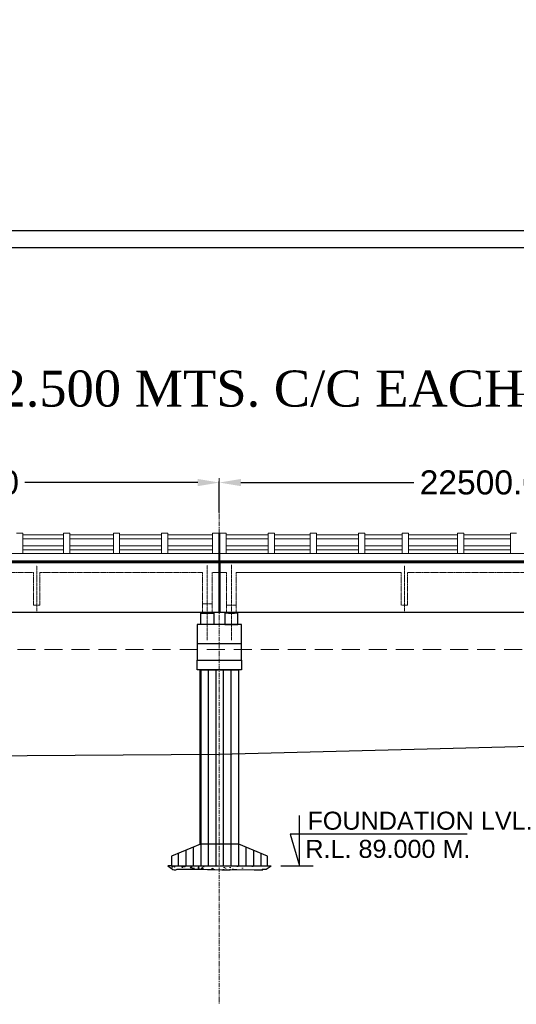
# Model space of a CAD drawing. Header units: inches. Extents: x 4599583 to 28059683, y 2538860 to 28133222513.
# Tile 25 of 89: x 4797878 to 4818542, y 28133013512 to 28133054486. Entities that reach past the tile are written whole.
import ezdxf

# ---------------------------------------------------------------- set-up
doc = ezdxf.new("R2010")
doc.units = ezdxf.units.IN
doc.header["$MEASUREMENT"] = 0
for name, pattern in [('CENTER', [2, 1.25, -0.25, 0.25, -0.25]), ('DASHED2', [0.375, 0.25, -0.125]), ('HIDDEN', [0.375, 0.25, -0.125])]:
    doc.linetypes.add(name, pattern=pattern)
for name, color, linetype in [('3', 201, 'Continuous'), ('CENTER', 3, 'CENTER'), ('CHAINAGE', 7, 'Continuous'), ('CHNGE', 31, 'Continuous'), ('DRG', 210, 'Continuous'), ('text', 7, 'Continuous')]:
    doc.layers.add(name, color=color, linetype=linetype)
for name, color, linetype, lineweight in [('CEN', 3, 'CENTER', 13), ('GL', 5, 'Continuous', 30), ('HATCH', 6, 'Continuous', 9), ('PITCH', 8, 'Continuous', 5), ('STR', 7, 'Continuous', 25), ('SYM', 8, 'Continuous', 5)]:
    doc.layers.add(name, color=color, linetype=linetype, lineweight=lineweight)
doc.layers.add('dim', color=7, linetype='Continuous', plot=False)
doc.styles.add('L', font='arial.ttf')
doc.styles.add('ROMANS', font='arial.ttf')
doc.dimstyles.new('Standard$0', dxfattribs={"dimtxt": 60, "dimasz": 60, "dimexe": 60, "dimexo": 60, "dimgap": 25, "dimtad": 0, "dimtih": 1, "dimtoh": 1, "dimlfac": -0.001, "dimzin": 0, "dimdsep": 46, "dimtxsty": 'ROMANS', "dimcen": 30, "dimclrd": 256, "dimclre": 256, "dimclrt": 4, "dimadec": 0, "dimazin": 0, "dimtfac": 1, "dimtix": 1, "dimtofl": 0, "dimtmove": 0, "dimatfit": 0, "dimfxl": 1, "dimtolj": 1, "dimtzin": 0, "dimlwd": -1, "dimlwe": -1, "dimarcsym": 0})
pattern_1 = [(90, (-1021760.13, 28133963954.07), (-312.5, 6e-14), [])]

# ---------------------------------------------------------------- blocks, each defined once
blk = doc.blocks.new('*D64')
at = {"layer": 'Defpoints', "color": 0, "transparency": 16777216}
for p in [(4896184, 28133038893), (4626184, 28133036143), (4896184, 28133036143)]:
    blk.add_point(p, dxfattribs=at)
at = {"layer": 'DRG', "color": 4, "lineweight": -2, "transparency": 16777216}
for p, q in [((4626184, 28133036193), (4626184, 28133038943)), ((4627134, 28133038893), (4703863, 28133038893)), ((4895234, 28133038893), (4818506, 28133038893)), ((4896184, 28133036193), (4896184, 28133038943))]:
    blk.add_line(p, q, dxfattribs=at)
at = {"layer": 'DRG', "color": 4, "transparency": 16777216}
for points in [[(4627134, 28133039051), (4627134, 28133038734), (4626184, 28133038893)], [(4895234, 28133039051), (4895234, 28133038734), (4896184, 28133038893)]]:
    blk.add_solid(points, dxfattribs=at)
at = {"layer": 'DRG', "color": 6, "transparency": 16777216, "insert": (4761184, 28133038893), "char_height": 1050, "attachment_point": 5, "style": 'ROMANS'}
blk.add_mtext('\\A1;{\\fTimes New Roman|b0|i0|c0|p18;\\H1.4286x;TOTAL LENGTH OF BRIDGE BETWEEN FACE OF DIRT WALLS 270.000 MTS. (12 SPANS @ 22.500 MTS. C/C EACH)}', dxfattribs=at)
blk = doc.blocks.new('*D67')
at = {"layer": 'Defpoints', "color": 0, "transparency": 16777216}
for p in [(4806184, 28133035224), (4783684, 28133033928), (4806184, 28133033928)]:
    blk.add_point(p, dxfattribs=at)
at = {"layer": 'DRG', "color": 4, "lineweight": -2, "transparency": 16777216}
for p, q in [((4783684, 28133033978), (4783684, 28133035274)), ((4784584, 28133035224), (4791775, 28133035224)), ((4805284, 28133035224), (4798094, 28133035224)), ((4806184, 28133033978), (4806184, 28133035274))]:
    blk.add_line(p, q, dxfattribs=at)
at = {"layer": 'DRG', "color": 4, "transparency": 16777216}
for points in [[(4784584, 28133035374), (4784584, 28133035074), (4783684, 28133035224)], [(4805284, 28133035374), (4805284, 28133035074), (4806184, 28133035224)]]:
    blk.add_solid(points, dxfattribs=at)
at = {"layer": 'DRG', "color": 6, "transparency": 16777216, "insert": (4794934, 28133035224), "char_height": 1000, "attachment_point": 5, "style": 'ROMANS'}
blk.add_mtext('\\A1;22500.00', dxfattribs=at)
blk = doc.blocks.new('*D68')
at = {"layer": 'Defpoints', "color": 0, "transparency": 16777216}
for p in [(4828684, 28133035224), (4806184, 28133033928), (4828684, 28133033928)]:
    blk.add_point(p, dxfattribs=at)
at = {"layer": 'DRG', "color": 4, "lineweight": -2, "transparency": 16777216}
for p, q in [((4806184, 28133033978), (4806184, 28133035274)), ((4807084, 28133035224), (4814275, 28133035224)), ((4827784, 28133035224), (4820594, 28133035224)), ((4828684, 28133033978), (4828684, 28133035274))]:
    blk.add_line(p, q, dxfattribs=at)
at = {"layer": 'DRG', "color": 4, "transparency": 16777216}
for points in [[(4807084, 28133035374), (4807084, 28133035074), (4806184, 28133035224)], [(4827784, 28133035374), (4827784, 28133035074), (4828684, 28133035224)]]:
    blk.add_solid(points, dxfattribs=at)
at = {"layer": 'DRG', "color": 6, "transparency": 16777216, "insert": (4817434, 28133035224), "char_height": 1000, "attachment_point": 5, "style": 'ROMANS'}
blk.add_mtext('\\A1;22500.00', dxfattribs=at)

msp = doc.modelspace()

# ---------------------------------------------------------------- hatches: boundary and pattern name
at = {"layer": 'CHNGE', "linetype": 'Continuous'}
h = msp.add_hatch(dxfattribs=at)
h.set_pattern_fill('ANSI31', color=8, scale=2500, angle=45, style=0)
h.set_pattern_definition(pattern_1)
h.paths.add_polyline_path([(4806984.369, 28133026079.188), (4806194.369, 28133026157.714), (4806194.369, 28133020172.507), (4806984.369, 28133020172.507)])
h.paths.add_polyline_path([(4806174.369, 28133026159.702), (4805384.369, 28133026238.228), (4805384.369, 28133020172.507), (4806174.369, 28133020172.507)])
h.paths.add_polyline_path([(4806174.369, 28133027429.964), (4805384.369, 28133027429.964), (4805384.369, 28133026238.228), (4806174.369, 28133026159.702)])
h.paths.add_polyline_path([(4806984.369, 28133027429.964), (4806194.369, 28133027429.964), (4806194.369, 28133026157.714), (4806984.369, 28133026079.188)])
h = msp.add_hatch(dxfattribs=at)
h.set_pattern_fill('ANSI31', color=8, scale=2500, angle=45, style=0)
h.set_pattern_definition(pattern_1)
h.paths.add_polyline_path([(4806184.369, 28133020172.507), (4805394.37, 28133020172.507), (4804194.371, 28133019672.507), (4804194.371, 28133019272.508), (4806184.369, 28133019272.508)])
h.paths.add_polyline_path([(4808194.367, 28133019672.507), (4806994.368, 28133020172.507), (4806184.369, 28133020172.507), (4806184.369, 28133019272.508), (4808194.367, 28133019272.508)])
at = {"layer": 'HATCH', "ltscale": 200}
h = msp.add_hatch(dxfattribs=at)
h.set_pattern_fill('AR-CONC', color=256, scale=79.99992, style=0)
h.set_pattern_definition([(50, (4362160.63, 28133214840), (573.80757, -50.20166), [59.99994, -659.99934]), (355, (4362160.63, 28133214840), (-111.00096, 601.7531), [47.99995, -527.9995]), (100.4514, (4362208.45, 28133214835.8), (462.80704, 551.5511), [50.9921, -560.9131]), (46.1842, (4362160.6, 28133215000), (853.792, -132.4151), [89.9999, -989.999]), (96.6356, (4362231.8, 28133214988.95), (747.7294, 779.2935), [76.4882, -841.3696]), (351.1842, (4362160.6, 28133215000), (747.7288, 779.2941), [72, -791.9992]), (21, (4362240.63, 28133214960), (477.52516, -322.0948), [59.99994, -659.99934]), (326, (4362240.63, 28133214960), (194.6521, 580.11946), [47.99995, -527.9995]), (71.4514, (4362280.4, 28133214933.15), (672.1774, 258.02414), [50.9921, -560.9131]), (37.5, (4362160.63, 28133214839.99), (9.727875, 266.31482), [0, -521.59948, 0, -535.99946, 0, -529.99947]), (7.5, (4362160.63, 28133214840), (210.45542, 315.52905), [0, -305.5997, 0, -509.5995, 0, -201.9998]), (327.5, (4361982.23, 28133214839.99), (427.05752, -18.04388), [0, -199.9998, 0, -623.99938, 0, -827.99917]), (317.5, (4361902.23, 28133214840), (466.54847, 80.0839), [0, -259.99974, 0, -414.3996, 0, -587.9994])])
h.paths.add_polyline_path([(4808194.367, 28133019272.508), (4806194.369, 28133019272.508), (4806194.369, 28133019116.183), (4806291.653, 28133019113.868), (4806631.423, 28133019113.868), (4806760.248, 28133019120.797), (4806912.797, 28133019127.725), (4807632.875, 28133019106.94), (4807990.897, 28133019106.94), (4807960.887, 28133019120.797), (4807999.481, 28133019135.152), (4808082.183, 28133019136.249), (4808128.067, 28133019139.071)])
h.paths.add_polyline_path([(4806194.369, 28133019272.508), (4804194.371, 28133019272.508), (4804231.554, 28133019137.891), (4804241.835, 28133019120.797), (4804309.006, 28133019113.868), (4804376.178, 28133019113.868), (4804435.861, 28133019141.581), (4805531.826, 28133019141.581), (4805698.244, 28133019120.797), (4806000.421, 28133019120.797), (4806194.369, 28133019116.183)])
at = {"layer": 'PITCH'}
h = msp.add_hatch(dxfattribs=at)
h.set_pattern_fill('ANGLE', color=256, scale=100, style=0)
h.set_pattern_definition([(360, (4678370.005, 28132776660.556), (2e-14, 27.5), [20, -7.5]), (90, (4678370.005, 28132776660.556), (-27.5, 2e-14), [20, -7.5])])
h.paths.add_polyline_path([(4805559.369, 28133029822.508), (4805809.369, 28133029822.508), (4805809.369, 28133029783.508), (4805559.369, 28133029783.508)])
h = msp.add_hatch(dxfattribs=at)
h.set_pattern_fill('ANGLE', color=256, scale=100, style=0)
h.set_pattern_definition([(180, (4933998.733, 28132776660.556), (2e-14, 27.5), [20, -7.5]), (90, (4933998.733, 28132776660.556), (27.5, -2e-14), [20, -7.5])])
h.paths.add_polyline_path([(4806809.369, 28133029822.508), (4806559.369, 28133029822.508), (4806559.369, 28133029783.508), (4806809.369, 28133029783.508)])

# ---------------------------------------------------------------- linework, layer by layer
at = {"color": 7, "ltscale": 0.9}
for p, q in [((4806164.369, 28133031972.508), (4806164.369, 28133029822.508)), ((4806204.369, 28133031972.508), (4806204.369, 28133029822.508))]:
    msp.add_line(p, q, dxfattribs=at)
at = {"color": 7, "lineweight": 25, "ltscale": 0.5}
msp.add_line((4806204.369, 28133031897.508), (4806204.369, 28133029822.508), dxfattribs=at)
for points in [[(4805409.369, 28133029783.508), (4805959.369, 28133029783.508), (4805959.369, 28133029322.508), (4805409.369, 28133029322.508)], [(4805559.369, 28133029822.508), (4805809.369, 28133029822.508), (4805809.369, 28133029783.508), (4805559.369, 28133029783.508)], [(4806959.369, 28133029783.508), (4806409.369, 28133029783.508), (4806409.369, 28133029322.508), (4806959.369, 28133029322.508)], [(4806809.369, 28133029822.508), (4806559.369, 28133029822.508), (4806559.369, 28133029783.508), (4806809.369, 28133029783.508)]]:
    msp.add_lwpolyline(points, close=True, dxfattribs=at)
at = {"layer": '3', "color": 87, "linetype": 'HIDDEN', "lineweight": 5, "ltscale": 50}
for p, q in [((4798454.369, 28133031487.508), (4791514.369, 28133031487.508)), ((4798454.369, 28133030122.508), (4798454.369, 28133031487.508)), ((4798454.369, 28133030122.508), (4798454.369, 28133031487.508)), ((4798714.369, 28133030122.508), (4798714.369, 28133031487.508)), ((4805484.369, 28133031487.508), (4798714.369, 28133031487.508)), ((4798714.369, 28133030122.508), (4798714.369, 28133031487.508)), ((4805484.369, 28133031487.508), (4798714.369, 28133031487.508)), ((4805484.369, 28133029822.508), (4805484.369, 28133031487.508)), ((4805884.369, 28133029822.508), (4805884.369, 28133031487.508)), ((4806164.369, 28133031487.508), (4805884.369, 28133031487.508)), ((4806204.369, 28133031487.508), (4806484.369, 28133031487.508)), ((4806484.369, 28133029822.508), (4806484.369, 28133031487.508)), ((4806884.369, 28133029822.508), (4806884.369, 28133031487.508)), ((4806884.369, 28133031487.508), (4813719.774, 28133031487.508)), ((4813754.369, 28133031487.508), (4806884.369, 28133031487.508)), ((4813754.369, 28133030122.508), (4813754.369, 28133031487.508)), ((4814014.369, 28133030122.508), (4814014.369, 28133031487.508)), ((4820954.369, 28133031487.508), (4814014.369, 28133031487.508)), ((4798714.369, 28133030122.508), (4798454.369, 28133030122.508)), ((4805484.369, 28133030172.508), (4805884.369, 28133030172.508)), ((4806884.369, 28133030122.508), (4806484.369, 28133030122.508)), ((4814014.369, 28133030122.508), (4813754.369, 28133030122.508))]:
    msp.add_line(p, q, dxfattribs=at)
at = {"layer": 'CEN', "ltscale": 150}
msp.add_line((4806184.369, 28133035406.074), (4806184.369, 28133013512.074), dxfattribs=at)
at = {"layer": 'CEN', "ltscale": 10}
for p, q in [((4798584.369, 28133029872.508), (4798584.369, 28133031772.508)), ((4798584.369, 28133029872.508), (4798584.369, 28133031772.508)), ((4805684.369, 28133028665.882), (4805684.369, 28133031790.387)), ((4806684.369, 28133028665.882), (4806684.369, 28133031798.468)), ((4813884.369, 28133029872.508), (4813884.369, 28133031772.508))]:
    msp.add_line(p, q, dxfattribs=at)
at = {"layer": 'CENTER', "color": 0, "linetype": 'Continuous'}
msp.add_lwpolyline([(4599583.245, 28133045717.462), (4917789.681, 28133045717.462), (4917789.681, 28132837989.552), (4599583.245, 28132837989.552)], close=True, dxfattribs=at)
at = {"layer": 'CHAINAGE', "linetype": 'ByBlock'}
for p, q in [((4783704.369, 28133031897.508), (4806164.369, 28133031897.508)), ((4806204.369, 28133031897.508), (4828664.369, 28133031897.508)), ((4806204.369, 28133029822.508), (4806204.369, 28133031897.508)), ((4806164.369, 28133029822.508), (4783704.369, 28133029822.508)), ((4828664.369, 28133029822.508), (4806204.369, 28133029822.508))]:
    msp.add_line(p, q, dxfattribs=at)
at = {"layer": 'CHNGE', "color": 50}
msp.add_lwpolyline([(4600293.869, 28133045006.838), (4917079.057, 28133045006.838), (4917079.057, 28132838700.176), (4600293.869, 28132838700.176)], close=True, dxfattribs=at)
at = {"layer": 'dim', "ltscale": 5}
msp.add_line((4808744.82, 28133019272.508), (4810089.82, 28133019272.508), dxfattribs=at)
msp.add_lwpolyline([(4816490.727, 28133020592.521), (4809133.767, 28133020592.521), (4809519.32, 28133019272.508), (4809519.32, 28133021370.005)], dxfattribs=at)
at = {"layer": 'GL', "lineweight": 30}
msp.add_lwpolyline([(4746184.369, 28133023687.508), (4756184.369, 28133023582.508), (4766184.369, 28133023442.508), (4776184.369, 28133023302.508), (4786184.369, 28133023727.508), (4796184.369, 28133023847.508), (4806184.369, 28133023927.508), (4826184.369, 28133024437.508), (4836184.369, 28133024647.508), (4846184.369, 28133024427.508), (4856184.369, 28133024587.508)], dxfattribs=at)
at = {"layer": 'PITCH', "linetype": 'DASHED2', "ltscale": 3000}
msp.add_line((4626784.369, 28133028272.508), (4895584.369, 28133028272.508), dxfattribs=at)
at = {"layer": 'STR'}
for p, q in [((4648704.369, 28133031972.508), (4896184.369, 28133031972.508)), ((4896164.369, 28133031897.508), (4648704.369, 28133031897.508)), ((4805259.369, 28133028522.508), (4807109.369, 28133028522.508)), ((4804194.371, 28133019272.508), (4804044.371, 28133019272.508)), ((4808194.367, 28133019272.508), (4808344.367, 28133019272.508))]:
    msp.add_line(p, q, dxfattribs=at)
at = {"layer": 'STR', "color": 2}
msp.add_line((4806164.369, 28133029822.508), (4806204.369, 28133029822.508), dxfattribs=at)
at = {"layer": 'STR'}
for points in [[(4807109.369, 28133029322.508), (4805259.369, 28133029322.508), (4805259.369, 28133028872.508), (4805259.369, 28133027829.964), (4807109.369, 28133027829.964), (4807109.369, 28133028872.508), (4807109.369, 28133029322.508)], [(4805394.37, 28133020172.507), (4804194.371, 28133019672.507), (4804194.371, 28133019272.508), (4808194.367, 28133019272.508), (4808194.367, 28133019672.507), (4806994.368, 28133020172.507), (4805394.37, 28133020172.507)], [(4804044.371, 28133019272.508), (4804231.554, 28133019137.891), (4804241.835, 28133019120.797), (4804241.835, 28133019120.797), (4804309.006, 28133019113.868), (4804376.178, 28133019113.868), (4804435.861, 28133019141.581), (4805531.826, 28133019141.581), (4805698.244, 28133019120.797), (4806000.421, 28133019120.797), (4806291.653, 28133019113.868), (4806631.423, 28133019113.868), (4806760.248, 28133019120.797), (4806912.797, 28133019127.725), (4807632.875, 28133019106.94), (4807990.897, 28133019106.94), (4807990.897, 28133019106.94), (4807990.897, 28133019106.94), (4807990.897, 28133019106.94), (4807960.887, 28133019120.797), (4807999.481, 28133019135.152), (4808082.183, 28133019136.249), (4808128.067, 28133019139.071), (4808344.367, 28133019272.508)]]:
    msp.add_lwpolyline(points, dxfattribs=at)
for points in [[(4805259.369, 28133027829.964), (4807109.369, 28133027829.964), (4807109.369, 28133027429.964), (4805259.369, 28133027429.964)], [(4805384.369, 28133027429.964), (4806984.369, 28133027429.964), (4806984.369, 28133020172.507), (4805384.369, 28133020172.507)]]:
    msp.add_lwpolyline(points, close=True, dxfattribs=at)
at = {"layer": 'SYM'}
for p, q in [((4797747.743, 28133033117.508), (4798007.743, 28133033117.508)), ((4798007.743, 28133033117.508), (4798007.743, 28133032272.508)), ((4799706.139, 28133033117.508), (4799966.139, 28133033117.508)), ((4799966.139, 28133033117.508), (4799966.139, 28133032272.508)), ((4801775.878, 28133033117.508), (4802035.878, 28133033117.508)), ((4802035.878, 28133033117.508), (4802035.878, 28133032272.508)), ((4803779.188, 28133033117.508), (4804039.188, 28133033117.508)), ((4804039.188, 28133033117.508), (4804039.188, 28133032272.508)), ((4805905.278, 28133033117.508), (4806165.278, 28133033117.508)), ((4806164.369, 28133033117.508), (4806164.369, 28133031972.508)), ((4806204.369, 28133033117.508), (4806464.369, 28133033117.508)), ((4806204.369, 28133033117.508), (4806204.369, 28133031972.508)), ((4806464.369, 28133033117.508), (4806464.369, 28133032272.508)), ((4808220.099, 28133033117.508), (4808480.099, 28133033117.508)), ((4808480.099, 28133033117.508), (4808480.099, 28133032272.508)), ((4809963.16, 28133033117.508), (4810223.16, 28133033117.508)), ((4809963.16, 28133033117.508), (4809963.16, 28133032272.508)), ((4810223.16, 28133033117.508), (4810223.16, 28133032272.508)), ((4811978.89, 28133033117.508), (4812238.89, 28133033117.508)), ((4812238.89, 28133033117.508), (4812238.89, 28133032272.508)), ((4813795.79, 28133033117.508), (4814055.79, 28133033117.508)), ((4814055.79, 28133033117.508), (4814055.79, 28133032272.508)), ((4816093.128, 28133033117.508), (4816352.128, 28133033117.508)), ((4816352.128, 28133033117.508), (4816352.128, 28133032272.508)), ((4818295.477, 28133033117.508), (4818555.477, 28133033117.508)), ((4806165.278, 28133032272.508), (4794215.628, 28133032272.508)), ((4806204.369, 28133032272.508), (4818230.947, 28133032272.508)), ((4828664.369, 28133032272.508), (4816715.628, 28133032272.508))]:
    msp.add_line(p, q, dxfattribs=at)
at = {"layer": 'SYM', "ltscale": 0.9}
for p, q in [((4799706.139, 28133033117.508), (4799706.139, 28133032272.508)), ((4801775.878, 28133033117.508), (4801775.878, 28133032272.508)), ((4803779.188, 28133033117.508), (4803779.188, 28133032272.508)), ((4805905.278, 28133033117.508), (4805905.278, 28133032272.508)), ((4808220.099, 28133033117.508), (4808220.099, 28133032272.508)), ((4811978.89, 28133033117.508), (4811978.89, 28133032272.508)), ((4813795.79, 28133033117.508), (4813795.79, 28133032272.508)), ((4816093.128, 28133033117.508), (4816093.128, 28133032272.508)), ((4818295.477, 28133033117.508), (4818295.477, 28133032272.508))]:
    msp.add_line(p, q, dxfattribs=at)
at = {"layer": 'SYM'}
for points in [[(4798007.743, 28133033042.51), (4799706.139, 28133033042.512), (4799706.139, 28133032877.512), (4798007.743, 28133032877.51)], [(4806464.369, 28133033042.508), (4808220.099, 28133033042.512), (4808220.099, 28133032877.512), (4806464.369, 28133032877.508)], [(4810223.16, 28133033042.508), (4811978.89, 28133033042.512), (4811978.89, 28133032877.512), (4810223.16, 28133032877.508)], [(4798007.743, 28133032587.51), (4799706.139, 28133032587.512), (4799706.139, 28133032422.512), (4798007.743, 28133032422.51)], [(4806464.369, 28133032587.508), (4808220.099, 28133032587.512), (4808220.099, 28133032422.512), (4806464.369, 28133032422.508)], [(4810223.16, 28133032587.508), (4811978.89, 28133032587.512), (4811978.89, 28133032422.512), (4810223.16, 28133032422.508)]]:
    msp.add_lwpolyline(points, dxfattribs=at)
for points in [[(4799966.139, 28133033042.508), (4801775.878, 28133033042.512), (4801775.878, 28133032877.512), (4799966.139, 28133032877.508)], [(4802035.878, 28133033042.508), (4803779.188, 28133033042.512), (4803779.188, 28133032877.512), (4802035.878, 28133032877.508)], [(4804039.188, 28133033042.508), (4805905.278, 28133033042.512), (4805905.278, 28133032877.512), (4804039.188, 28133032877.508)], [(4808480.099, 28133033042.508), (4809963.16, 28133033042.512), (4809963.16, 28133032877.512), (4808480.099, 28133032877.508)], [(4812238.89, 28133033042.508), (4813795.79, 28133033042.512), (4813795.79, 28133032877.512), (4812238.89, 28133032877.508)], [(4814055.79, 28133033042.508), (4816093.128, 28133033042.512), (4816093.128, 28133032877.512), (4814055.79, 28133032877.508)], [(4816352.128, 28133033042.508), (4818295.477, 28133033042.512), (4818295.477, 28133032877.512), (4816352.128, 28133032877.508)], [(4799966.139, 28133032587.508), (4801775.878, 28133032587.512), (4801775.878, 28133032422.512), (4799966.139, 28133032422.508)], [(4802035.878, 28133032587.508), (4803779.188, 28133032587.512), (4803779.188, 28133032422.512), (4802035.878, 28133032422.508)], [(4804039.188, 28133032587.508), (4805905.278, 28133032587.512), (4805905.278, 28133032422.512), (4804039.188, 28133032422.508)], [(4808480.099, 28133032587.508), (4809963.16, 28133032587.512), (4809963.16, 28133032422.512), (4808480.099, 28133032422.508)], [(4812238.89, 28133032587.508), (4813795.79, 28133032587.512), (4813795.79, 28133032422.512), (4812238.89, 28133032422.508)], [(4814055.79, 28133032587.508), (4816093.128, 28133032587.512), (4816093.128, 28133032422.512), (4814055.79, 28133032422.508)], [(4816352.128, 28133032587.508), (4818295.477, 28133032587.512), (4818295.477, 28133032422.512), (4816352.128, 28133032422.508)]]:
    msp.add_lwpolyline(points, close=True, dxfattribs=at)

# ---------------------------------------------------------------- texts
at = {"layer": 'text', "color": 2, "style": 'L'}
for s, p in [('FOUNDATION LVL.', (4809850.915, 28133020778.625)), ('R.L. 89.000 M.', (4809762.361, 28133019605.271))]:
    msp.add_text(s, height=750, dxfattribs=at).set_placement(p)

# ---------------------------------------------------------------- dimensions: what is measured, and where the dimension line sits
at = {"layer": 'DRG'}
dim = msp.add_linear_dim(base=(4896184.369, 28133038892.582), p1=(4626184.369, 28133036142.582), p2=(4896184.369, 28133036142.582), text='{\\fTimes New Roman|b0|i0|c0|p18;\\H1.4286x;TOTAL LENGTH OF BRIDGE BETWEEN FACE OF DIRT WALLS 270.000 MTS. (12 SPANS @ 22.500 MTS. C/C EACH)}', dimstyle='Standard$0', override={"dimscale": 1, "dimtxt": 1050, "dimasz": 950, "dimexe": 50, "dimexo": 50, "dimgap": 300, "dimtoh": 0, "dimtxsty": 'ROMANS', "dimsah": 1, "dimcen": 0.09, "dimdle": 0, "dimclrd": 4, "dimclre": 4, "dimclrt": 6, "dimtm": 0, "dimlwd": 65534, "dimlwe": 65534}, dxfattribs=at)
dim.commit()
dim.dimension.update_dxf_attribs({"geometry": '*D64', "text_midpoint": (4761184.369, 28133038892.582)})
for base, p1, p2, picture, middle in [((4806184.369, 28133035223.98), (4783684.369, 28133033927.676), (4806184.369, 28133033927.676), '*D67', (4794934.369, 28133035223.98)), ((4828684.369, 28133035223.98), (4806184.369, 28133033927.676), (4828684.369, 28133033927.676), '*D68', (4817434.369, 28133035223.98))]:
    dim = msp.add_linear_dim(base=base, p1=p1, p2=p2, angle=180, dimstyle='Standard$0', override={"dimscale": 1, "dimtxt": 1000, "dimasz": 900, "dimexe": 50, "dimexo": 50, "dimgap": 300, "dimtoh": 0, "dimtxsty": 'ROMANS', "dimsah": 1, "dimcen": 0.09, "dimdle": 0, "dimclrd": 4, "dimclre": 4, "dimclrt": 6, "dimtm": 0, "dimlwd": 65534, "dimlwe": 65534}, dxfattribs=at)
    dim.commit()
    dim.dimension.update_dxf_attribs({"geometry": picture, "text_midpoint": middle})

doc.saveas('drawing.dxf')
